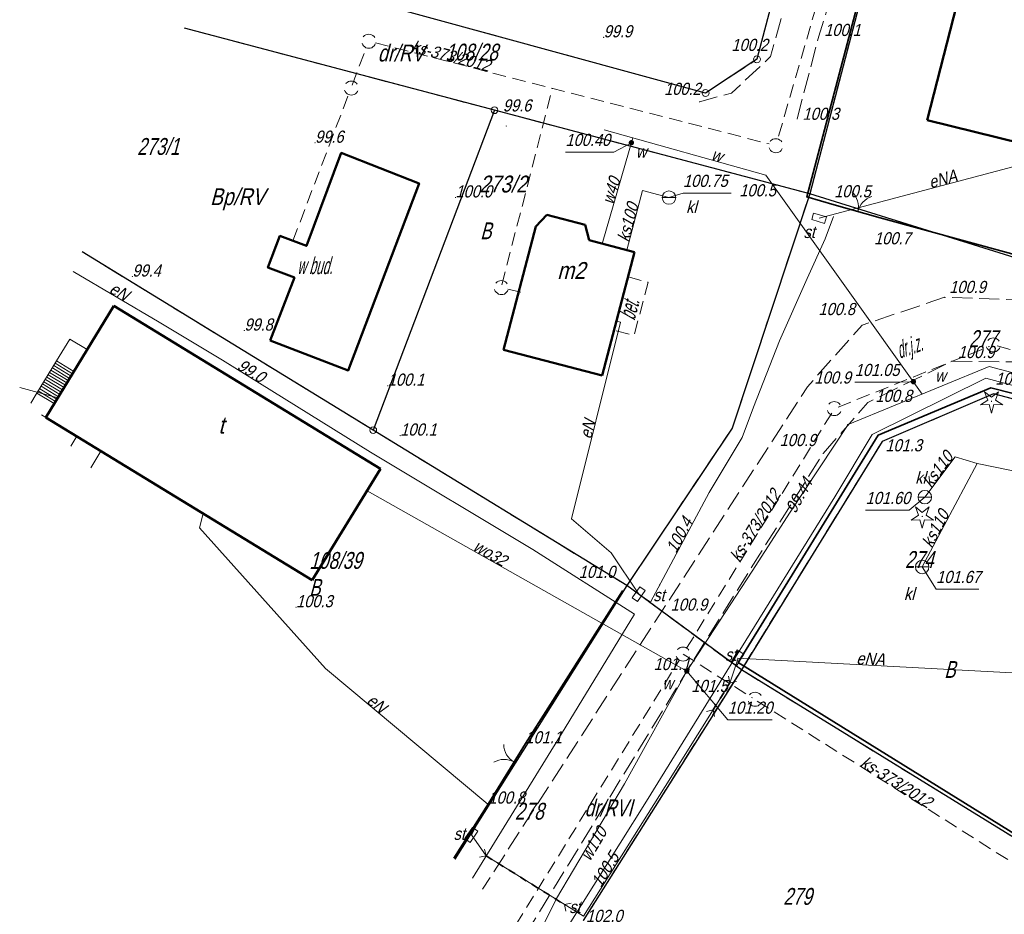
# Model space of a CAD drawing. Extents: x 6530721 to 6531385, y 5978377 to 5979143.
# Tile 17 of 146: x 6530721 to 6530794, y 5978783 to 5978850. Entities that reach past the tile are written whole.
import ezdxf
from ezdxf.enums import TextEntityAlignment as Align

# ---------------------------------------------------------------- set-up
doc = ezdxf.new("R2010")
doc.units = 0
for name, pattern in [('AB_rokocin 2014-08-13 AC2004$0$1.0_0.5', [1.5, 1, -0.5]), ('AB_rokocin 2014-08-13 AC2004$0$1.5_0.5', [2, 1.5, -0.5]), ('AB_rokocin 2014-08-13 AC2004$0$ib05_500', [1, 0.5, -0.5]), ('AB_rokocin 2014-08-13 AC2004$0$l217_500', [2, 1.5, -0.5]), ('AB_rokocin 2014-08-13 AC2004$0$l219_500', [0]), ('AB_rokocin 2014-08-13 AC2004$0$mz1.0_0.5', [1.5, 1, -0.5])]:
    doc.linetypes.add(name, pattern=pattern)
for name, color, linetype, lineweight in [('AB-wymiarowa', 7, 'Continuous', 30), ('AB_rokocin 2014-08-13 AC2004$0$202-Punkt graniczny stabilizowany trwale', 7, 'Continuous', 18), ('AB_rokocin 2014-08-13 AC2004$0$203-Punkt załamania granicy działki nie stabilizowany', 7, 'Continuous', 18), ('AB_rokocin 2014-08-13 AC2004$0$209-Opis konturu klasyfikacyjnego', 7, 'Continuous', 18), ('AB_rokocin 2014-08-13 AC2004$0$211-Nr działki', 7, 'Continuous', 18), ('AB_rokocin 2014-08-13 AC2004$0$217-Granica konturu klasyfikcyjnego', 7, 'Continuous', 18), ('AB_rokocin 2014-08-13 AC2004$0$219-Linia granicy', 7, 'Continuous', 18), ('AB_rokocin 2014-08-13 AC2004$0$312-Budynek', 7, 'Continuous', 18), ('AB_rokocin 2014-08-13 AC2004$0$312-Numer ewidencyjny budynku-Atr124', 7, 'Continuous', 18), ('AB_rokocin 2014-08-13 AC2004$0$352-schody (powierzchnia)', 7, 'Continuous', 18), ('AB_rokocin 2014-08-13 AC2004$0$432-Jezdnia', 7, 'Continuous', 18), ('AB_rokocin 2014-08-13 AC2004$0$433-Chodnik', 7, 'Continuous', 18), ('AB_rokocin 2014-08-13 AC2004$0$621-Punkt rzędnej przewodu-SWPOD', 7, 'Continuous', 18), ('AB_rokocin 2014-08-13 AC2004$0$621-Punkt rzędnej przewodu-SWPOD-Atr2', 7, 'Continuous', 18), ('AB_rokocin 2014-08-13 AC2004$0$625-Punkt rzędnej przewodu-SEPOD', 7, 'Continuous', 18), ('AB_rokocin 2014-08-13 AC2004$0$625-Punkt rzędnej przewodu-SEPOD-Atr2', 7, 'Continuous', 18), ('AB_rokocin 2014-08-13 AC2004$0$905-Brama w ogrodzeniu', 7, 'Continuous', 18), ('AB_rokocin 2014-08-13 AC2004$0$996-Tekst dodatkowy mały', 7, 'Continuous', 18), ('AB_rokocin 2014-08-13 AC2004$0$chodnik (powierzchnia)', 7, 'Continuous', 18), ('AB_rokocin 2014-08-13 AC2004$0$drzewo iglaste (punkt)', 7, 'Continuous', 18), ('AB_rokocin 2014-08-13 AC2004$0$jezdnia (powierzchnia)', 7, 'Continuous', 18), ('AB_rokocin 2014-08-13 AC2004$0$ogrodzenie trwałe (linia)', 7, 'Continuous', 18), ('AB_rokocin 2014-08-13 AC2004$0$osadnik kanalizacji lokalnej (dół Chambeau) (powierzchnia)-SK - symbol', 7, 'Continuous', 18), ('AB_rokocin 2014-08-13 AC2004$0$osadnik kanalizacji lokalnej (dół Chambeau) (powierzchnia)-SK - symbol-Atr17', 7, 'Continuous', 18), ('AB_rokocin 2014-08-13 AC2004$0$osadnik kanalizacji lokalnej (dół Chambeau) (powierzchnia)-SK - symbol-Atr2', 7, 'Continuous', 18), ('AB_rokocin 2014-08-13 AC2004$0$przepust (linia)', 7, 'Continuous', 18), ('AB_rokocin 2014-08-13 AC2004$0$przepust (linia) - symbol', 7, 'Continuous', 18), ('AB_rokocin 2014-08-13 AC2004$0$przewód elektroenergetyczny (linia)-SEPOD', 7, 'Continuous', 18), ('AB_rokocin 2014-08-13 AC2004$0$przewód elektroenergetyczny (linia)-SEPOD-Atr1', 7, 'Continuous', 18), ('AB_rokocin 2014-08-13 AC2004$0$przewód kanalizacyjny (linia)-SK', 7, 'Continuous', 18), ('AB_rokocin 2014-08-13 AC2004$0$przewód kanalizacyjny (linia)-SK-Atr1', 7, 'Continuous', 18), ('AB_rokocin 2014-08-13 AC2004$0$przewód kanalizacyjny - projektowany (linia)-SK', 7, 'Continuous', 18), ('AB_rokocin 2014-08-13 AC2004$0$przewód kanalizacyjny - projektowany (linia)-SK-Atr1', 7, 'Continuous', 18), ('AB_rokocin 2014-08-13 AC2004$0$przewód telekomunikacyjny (linia)-STPOD', 7, 'Continuous', 18), ('AB_rokocin 2014-08-13 AC2004$0$przewód wodociągowy (linia)-SW', 7, 'Continuous', 18), ('AB_rokocin 2014-08-13 AC2004$0$przewód wodociągowy (linia)-SW-Atr1', 7, 'Continuous', 18), ('AB_rokocin 2014-08-13 AC2004$0$punkt wysokościowy naturalny', 7, 'Continuous', 18), ('AB_rokocin 2014-08-13 AC2004$0$punkt wysokościowy naturalny-Atr2', 7, 'Continuous', 18), ('AB_rokocin 2014-08-13 AC2004$0$szafa sterownicza (punkt)-SE', 7, 'Continuous', 18), ('AB_rokocin 2014-08-13 AC2004$0$szafa sterownicza (punkt)-SE-Atr17', 7, 'Continuous', 18), ('AB_rokocin 2014-08-13 AC2004$0$zasuwa (punkt)-SW', 7, 'Continuous', 18), ('AB_rokocin 2014-08-13 AC2004$0$zasuwa (punkt)-SW-Atr17', 7, 'Continuous', 18), ('AB_rokocin 2014-08-13 AC2004$0$zasuwa (punkt)-SW-Atr2', 7, 'Continuous', 18)]:
    doc.layers.add(name, color=color, linetype=linetype, lineweight=lineweight)
doc.styles.add('AB_rokocin 2014-08-13 AC2004$0$Standard', font='txt')
doc.linetypes.add('AB_rokocin 2014-08-13 AC2004$0$902-500', pattern='A,3.75,0,[1,ksztalty.shx,S=0.5,R=0,X=0,Y=0],3.75', length=7.5)

# ---------------------------------------------------------------- blocks, each defined once
blk = doc.blocks.new('AB_rokocin 2014-08-13 AC2004$0$PW01')
at = {"linetype": 'Continuous', "lineweight": 13}
h = blk.add_hatch(color=0, dxfattribs=at)
edge = h.paths.add_edge_path()
edge.add_arc((0, 0), 0.045, 0, 360)
blk = doc.blocks.new('AB_rokocin 2014-08-13 AC2004$0$621')
at = {"linetype": 'Continuous', "lineweight": 0}
h = blk.add_hatch(color=0, dxfattribs=at)
edge = h.paths.add_edge_path()
edge.add_arc((0, 0), 0.05, 0, 360)
blk = doc.blocks.new('AB_rokocin 2014-08-13 AC2004$0$US19')
at = {"color": 0, "linetype": 'Continuous', "lineweight": 13}
for p, q in [((-0.5, -0.25), (-0.5, 0.25)), ((-0.5, 0.25), (0.5, 0.25)), ((0.5, -0.25), (0.5, 0.25)), ((-0.5, -0.25), (0.5, -0.25))]:
    blk.add_line(p, q, dxfattribs=at)
blk = doc.blocks.new('AB_rokocin 2014-08-13 AC2004$0$905')
at = {"color": 0, "linetype": 'Continuous', "lineweight": 0}
for centre, start, end in [((-1.5, 0), 0, 60), ((1.5, 0), 120, 180)]:
    blk.add_arc(centre, 1.5, start, end, dxfattribs=at)
blk = doc.blocks.new('AB_rokocin 2014-08-13 AC2004$0$US25')
at = {"linetype": 'Continuous', "lineweight": 0}
h = blk.add_hatch(color=0, dxfattribs=at)
edge = h.paths.add_edge_path()
edge.add_arc((0, 0), 0.2, 0, 360)
blk = doc.blocks.new('AB_rokocin 2014-08-13 AC2004$0$US07')
at = {"color": 0, "linetype": 'Continuous', "lineweight": 13}
for q in [(-0.5, 0), (0.5, 0)]:
    blk.add_line((0, 0), q, dxfattribs=at)
blk.add_circle((0, 0), 0.5, dxfattribs=at)
blk = doc.blocks.new('AB_rokocin 2014-08-13 AC2004$0$OP011')
at = {"linetype": 'Continuous', "lineweight": 13}
h = blk.add_hatch(color=0, dxfattribs=at)
edge = h.paths.add_edge_path()
edge.add_arc((0, 0), 0.05, 0, 360)
at = {"color": 0, "linetype": 'Continuous', "lineweight": 13}
for p, q in [((-0.828, -0.268), (-0.283, 0.093)), ((-0.283, 0.093), (-0.512, 0.706)), ((-0.512, 0.706), (0, 0.299)), ((0, 0.299), (0.512, 0.706)), ((0.512, 0.706), (0.283, 0.093)), ((0.283, 0.093), (0.828, -0.268)), ((-0.175, -0.24), (-0.828, -0.268)), ((0, -0.87), (-0.175, -0.24)), ((0.175, -0.24), (0, -0.87)), ((0.828, -0.268), (0.175, -0.24))]:
    blk.add_line(p, q, dxfattribs=at)
blk = doc.blocks.new('AB_rokocin 2014-08-13 AC2004$0$IB05')
at = {"color": 0, "linetype": 'Continuous', "lineweight": 13}
for q in [(0.354, 0.354), (0.354, -0.354)]:
    blk.add_line((0, 0), q, dxfattribs=at)
blk = doc.blocks.new('AB_rokocin 2014-08-13 AC2004$0$202')
at = {"color": 0, "linetype": 'Continuous', "lineweight": 0}
blk.add_circle((0, 0), 0.25, dxfattribs=at)
blk = doc.blocks.new('AB_rokocin 2014-08-13 AC2004$0$203')
at = {"linetype": 'Continuous', "lineweight": 0}
h = blk.add_hatch(color=0, dxfattribs=at)
edge = h.paths.add_edge_path()
edge.add_arc((0, 0), 0.045, 0, 360)
blk = doc.blocks.new('AB_rokocin 2014-08-13 AC2004')
at = {"layer": 'AB_rokocin 2014-08-13 AC2004$0$217-Granica konturu klasyfikcyjnego', "color": 3, "linetype": 'AB_rokocin 2014-08-13 AC2004$0$l217_500', "lineweight": 18, "flags": 128}
for points in [[(6530780, 5978836.87), (6530790.61, 5978877.54)], [(6530780, 5978836.87), (6530790.61, 5978877.54)], [(6530776.08, 5978846.85), (6530780.66, 5978864.28)], [(6530776.08, 5978846.85), (6530780.66, 5978864.28)], [(6530735.947, 5978854.272), (6530772.27, 5978844.35)], [(6530735.947, 5978854.272), (6530772.27, 5978844.35)], [(6530733.598, 5978849.156), (6530756.6, 5978843.07)], [(6530733.598, 5978849.156), (6530756.6, 5978843.07)], [(6530772.27, 5978844.35), (6530776.08, 5978846.85)], [(6530772.27, 5978844.35), (6530776.08, 5978846.85)], [(6530747.6, 5978819.33), (6530756.6, 5978843.07)], [(6530747.6, 5978819.33), (6530756.6, 5978843.07)], [(6530756.6, 5978843.07), (6530780, 5978836.87)], [(6530756.6, 5978843.07), (6530780, 5978836.87)], [(6530774.23, 5978819.48), (6530780, 5978836.87)], [(6530774.23, 5978819.48), (6530780, 5978836.87)], [(6530780, 5978836.87), (6530801.28, 5978830.24)], [(6530780, 5978836.87), (6530801.28, 5978830.24)], [(6530725.982, 5978832.571), (6530747.6, 5978819.33)], [(6530725.982, 5978832.571), (6530747.6, 5978819.33)], [(6530785.37, 5978818.49), (6530793.64, 5978822.02)], [(6530785.37, 5978818.49), (6530793.64, 5978822.02)], [(6530793.64, 5978822.02), (6530828.76, 5978812.81)], [(6530793.64, 5978822.02), (6530828.76, 5978812.81)], [(6530747.6, 5978819.33), (6530766.42, 5978807.8)], [(6530747.6, 5978819.33), (6530766.42, 5978807.8)], [(6530766.42, 5978807.8), (6530774.23, 5978819.48)], [(6530766.42, 5978807.8), (6530774.23, 5978819.48)], [(6530774.92, 5978801.55), (6530785.37, 5978818.49)], [(6530774.92, 5978801.55), (6530785.37, 5978818.49)], [(6530753.649, 5978787.502), (6530766.42, 5978807.8)], [(6530753.649, 5978787.502), (6530766.42, 5978807.8)], [(6530766.42, 5978807.8), (6530774.92, 5978801.55)], [(6530766.42, 5978807.8), (6530774.92, 5978801.55)], [(6530763.18, 5978782.95), (6530774.92, 5978801.55)], [(6530763.18, 5978782.95), (6530774.92, 5978801.55)], [(6530774.92, 5978801.55), (6530809.03, 5978780.56)], [(6530774.92, 5978801.55), (6530809.03, 5978780.56)]]:
    blk.add_lwpolyline(points, dxfattribs=at)
at = {"layer": 'AB_rokocin 2014-08-13 AC2004$0$219-Linia granicy', "color": 92, "linetype": 'AB_rokocin 2014-08-13 AC2004$0$l219_500', "lineweight": 30, "flags": 128}
for points in [[(6530790.61, 5978877.54), (6530780, 5978836.87)], [(6530790.61, 5978877.54), (6530780, 5978836.87)], [(6530780.66, 5978864.28), (6530776.08, 5978846.85)], [(6530780.66, 5978864.28), (6530776.08, 5978846.85)], [(6530772.27, 5978844.35), (6530735.947, 5978854.272)], [(6530772.27, 5978844.35), (6530735.947, 5978854.272)], [(6530756.6, 5978843.07), (6530733.598, 5978849.156)], [(6530756.6, 5978843.07), (6530733.598, 5978849.156)], [(6530776.08, 5978846.85), (6530772.27, 5978844.35)], [(6530776.08, 5978846.85), (6530772.27, 5978844.35)], [(6530756.6, 5978843.07), (6530747.6, 5978819.33)], [(6530756.6, 5978843.07), (6530747.6, 5978819.33)], [(6530780, 5978836.87), (6530756.6, 5978843.07)], [(6530780, 5978836.87), (6530756.6, 5978843.07)], [(6530780, 5978836.87), (6530774.23, 5978819.48)], [(6530780, 5978836.87), (6530774.23, 5978819.48)], [(6530801.28, 5978830.24), (6530780, 5978836.87)], [(6530801.28, 5978830.24), (6530780, 5978836.87)], [(6530747.6, 5978819.33), (6530725.982, 5978832.571)], [(6530747.6, 5978819.33), (6530725.982, 5978832.571)], [(6530793.64, 5978822.02), (6530785.37, 5978818.49)], [(6530793.64, 5978822.02), (6530785.37, 5978818.49)], [(6530828.76, 5978812.81), (6530793.64, 5978822.02)], [(6530828.76, 5978812.81), (6530793.64, 5978822.02)], [(6530766.42, 5978807.8), (6530747.6, 5978819.33)], [(6530766.42, 5978807.8), (6530747.6, 5978819.33)], [(6530774.23, 5978819.48), (6530766.42, 5978807.8)], [(6530774.23, 5978819.48), (6530766.42, 5978807.8)], [(6530785.37, 5978818.49), (6530774.92, 5978801.55)], [(6530785.37, 5978818.49), (6530774.92, 5978801.55)], [(6530766.42, 5978807.8), (6530753.649, 5978787.502)], [(6530766.42, 5978807.8), (6530753.649, 5978787.502)], [(6530774.92, 5978801.55), (6530766.42, 5978807.8)], [(6530774.92, 5978801.55), (6530766.42, 5978807.8)], [(6530774.92, 5978801.55), (6530763.18, 5978782.95)], [(6530774.92, 5978801.55), (6530763.18, 5978782.95)], [(6530809.03, 5978780.56), (6530774.92, 5978801.55)], [(6530809.03, 5978780.56), (6530774.92, 5978801.55)]]:
    blk.add_lwpolyline(points, dxfattribs=at)
at = {"layer": 'AB_rokocin 2014-08-13 AC2004$0$312-Budynek', "color": 250, "linetype": 'Continuous', "lineweight": 50, "flags": 128}
for points in [[(6530788.72, 5978842.34), (6530791.4, 5978852.86)], [(6530799.24, 5978839.75), (6530788.72, 5978842.34)], [(6530759.67, 5978834.45), (6530760.48, 5978835.32)], [(6530760.48, 5978835.32), (6530763.33, 5978834.56)], [(6530757.26, 5978825.3), (6530759.67, 5978834.45)], [(6530763.33, 5978834.56), (6530763.62, 5978833.42)], [(6530763.62, 5978833.42), (6530766.99, 5978832.53)], [(6530766.99, 5978832.53), (6530764.58, 5978823.38)], [(6530723.3, 5978820.28), (6530728.34, 5978828.55)], [(6530728.34, 5978828.55), (6530748.13, 5978816.46)], [(6530764.58, 5978823.38), (6530757.26, 5978825.3)], [(6530743.07, 5978808.2), (6530723.3, 5978820.28)], [(6530748.13, 5978816.46), (6530743.07, 5978808.2)]]:
    blk.add_lwpolyline(points, dxfattribs=at)
blk.add_lwpolyline([(6530739.94, 5978825.99), (6530741.75, 5978830.66), (6530739.78, 5978831.4), (6530740.67, 5978833.74), (6530742.64, 5978833), (6530745.23, 5978839.9), (6530751, 5978837.64), (6530745.74, 5978823.77)], close=True, dxfattribs=at)
at = {"layer": 'AB_rokocin 2014-08-13 AC2004$0$352-schody (powierzchnia)', "color": 252, "linetype": 'Continuous', "lineweight": 18}
for p, q in [((6530725.09, 5978826.09), (6530724.09, 5978824.47)), ((6530725.09, 5978826.09), (6530724.09, 5978824.47)), ((6530726.37, 5978825.31), (6530725.09, 5978826.09)), ((6530726.37, 5978825.31), (6530725.09, 5978826.09)), ((6530725.37, 5978823.69), (6530726.37, 5978825.31)), ((6530725.37, 5978823.69), (6530726.37, 5978825.31)), ((6530724.09, 5978824.47), (6530722.59, 5978822)), ((6530724.09, 5978824.47), (6530722.59, 5978822)), ((6530725.27, 5978823.52), (6530723.99, 5978824.3)), ((6530725.27, 5978823.52), (6530723.99, 5978824.3)), ((6530725.37, 5978823.69), (6530724.09, 5978824.47)), ((6530725.37, 5978823.69), (6530724.09, 5978824.47)), ((6530724.85, 5978822.84), (6530723.57, 5978823.61)), ((6530724.85, 5978822.84), (6530723.57, 5978823.61)), ((6530724.95, 5978823.01), (6530723.67, 5978823.78)), ((6530724.95, 5978823.01), (6530723.67, 5978823.78)), ((6530725.06, 5978823.17), (6530723.79, 5978823.95)), ((6530725.06, 5978823.17), (6530723.79, 5978823.95)), ((6530723.87, 5978821.22), (6530725.37, 5978823.69)), ((6530723.87, 5978821.22), (6530725.37, 5978823.69)), ((6530725.17, 5978823.34), (6530723.89, 5978824.13)), ((6530725.17, 5978823.34), (6530723.89, 5978824.13)), ((6530724.33, 5978821.98), (6530723.05, 5978822.76)), ((6530724.33, 5978821.98), (6530723.05, 5978822.76)), ((6530724.43, 5978822.15), (6530723.16, 5978822.93)), ((6530724.43, 5978822.15), (6530723.16, 5978822.93)), ((6530724.54, 5978822.32), (6530723.27, 5978823.1)), ((6530724.54, 5978822.32), (6530723.27, 5978823.1)), ((6530724.65, 5978822.49), (6530723.37, 5978823.27)), ((6530724.65, 5978822.49), (6530723.37, 5978823.27)), ((6530724.75, 5978822.67), (6530723.47, 5978823.45)), ((6530724.75, 5978822.67), (6530723.47, 5978823.45)), ((6530723.92, 5978821.3), (6530722.64, 5978822.08)), ((6530723.92, 5978821.3), (6530722.64, 5978822.08)), ((6530724.02, 5978821.47), (6530722.74, 5978822.25)), ((6530724.02, 5978821.47), (6530722.74, 5978822.25)), ((6530724.12, 5978821.64), (6530722.85, 5978822.41)), ((6530724.12, 5978821.64), (6530722.85, 5978822.41)), ((6530724.23, 5978821.81), (6530722.95, 5978822.59)), ((6530724.23, 5978821.81), (6530722.95, 5978822.59)), ((6530722.59, 5978822), (6530722.183, 5978821.329)), ((6530722.59, 5978822), (6530722.183, 5978821.329)), ((6530723.3, 5978820.28), (6530723.87, 5978821.22)), ((6530723.3, 5978820.28), (6530723.87, 5978821.22)), ((6530722.973, 5978820.479), (6530723.3, 5978820.28)), ((6530722.973, 5978820.479), (6530723.3, 5978820.28)), ((6530725.149, 5978818.14), (6530725.6, 5978818.88)), ((6530725.149, 5978818.14), (6530725.6, 5978818.88)), ((6530725.6, 5978818.88), (6530727.38, 5978817.78)), ((6530725.6, 5978818.88), (6530727.38, 5978817.78)), ((6530727.38, 5978817.78), (6530726.632, 5978816.546)), ((6530727.38, 5978817.78), (6530726.632, 5978816.546))]:
    blk.add_line(p, q, dxfattribs=at)
at = {"layer": 'AB_rokocin 2014-08-13 AC2004$0$chodnik (powierzchnia)', "color": 252, "linetype": 'AB_rokocin 2014-08-13 AC2004$0$mz1.0_0.5', "lineweight": 18, "flags": 128}
blk.add_lwpolyline([(6530766.51, 5978830.7), (6530768, 5978830.31), (6530766.96, 5978826.36), (6530765.47, 5978826.75)], dxfattribs=at)
at = {"layer": 'AB_rokocin 2014-08-13 AC2004$0$jezdnia (powierzchnia)', "color": 252, "linetype": 'AB_rokocin 2014-08-13 AC2004$0$1.5_0.5', "lineweight": 18, "flags": 128}
for points in [[(6530786.31, 5978880.75), (6530777.09, 5978847.05), (6530774.18, 5978844.34), (6530771.81, 5978843.7)], [(6530779.06, 5978842.43), (6530780.67, 5978848.57), (6530790.16, 5978879.54)], [(6530871.69, 5978810.03), (6530848.53, 5978815.46), (6530821.82, 5978822.2), (6530805.97, 5978826.32), (6530799.79, 5978828.04), (6530797.05, 5978828.95), (6530790.01, 5978829.19), (6530783.88, 5978827.12), (6530779.82, 5978822.55), (6530768.85, 5978805.64), (6530755.714, 5978785.283)], [(6530758.884, 5978781.874), (6530771.98, 5978803.26), (6530780.99, 5978817.61), (6530784.32, 5978821.39), (6530790.55, 5978824.45), (6530795.68, 5978824.39), (6530820.42, 5978818.02), (6530846.9, 5978811.31), (6530870.7, 5978805.15)]]:
    blk.add_lwpolyline(points, dxfattribs=at)
at = {"layer": 'AB_rokocin 2014-08-13 AC2004$0$ogrodzenie trwałe (linia)', "color": 252, "linetype": 'AB_rokocin 2014-08-13 AC2004$0$902-500', "lineweight": 35, "flags": 128}
blk.add_lwpolyline([(6530790.44, 5978877.11), (6530792.34, 5978876.51), (6530793.48, 5978876.24), (6530808.06, 5978872.47), (6530811.45, 5978871.61), (6530800.89, 5978830.73), (6530798.87, 5978831.34), (6530797.9, 5978831.62), (6530785.22, 5978835.1), (6530781.81, 5978836.06), (6530779.78, 5978836.64)], close=True, dxfattribs=at)
for points in [[(6530828.51, 5978813.38), (6530825.41, 5978814.07), (6530814.03, 5978817.12), (6530810.22, 5978818.13), (6530807, 5978819.05), (6530806.11, 5978819.26), (6530793.44, 5978822.47), (6530785.07, 5978818.97), (6530774.69, 5978802.1), (6530808.96, 5978780.85)], [(6530766.1, 5978807.4), (6530758.89, 5978796.09), (6530756.15, 5978791.62), (6530753.584, 5978787.572)]]:
    blk.add_lwpolyline(points, dxfattribs=at)
at = {"layer": 'AB_rokocin 2014-08-13 AC2004$0$osadnik kanalizacji lokalnej (dół Chambeau) (powierzchnia)-SK - symbol-Atr2', "color": 34, "linetype": 'ByBlock', "flags": 128}
for points in [[(6530769.55, 5978836.59), (6530770.59, 5978836.93), (6530774.164, 5978836.93)], [(6530788.54, 5978814.36), (6530787.38, 5978813.4), (6530784.144, 5978813.4)], [(6530788.34, 5978809.18), (6530789.38, 5978807.54), (6530792.552, 5978807.54)]]:
    blk.add_lwpolyline(points, dxfattribs=at)
at = {"layer": 'AB_rokocin 2014-08-13 AC2004$0$przepust (linia)', "color": 7, "linetype": 'AB_rokocin 2014-08-13 AC2004$0$ib05_500', "lineweight": 35, "flags": 128}
for points in [[(6530772.82, 5978798.58), (6530774.07, 5978800.58)], [(6530755.98, 5978787.75), (6530761.79, 5978784.13)]]:
    blk.add_lwpolyline(points, dxfattribs=at)
at = {"layer": 'AB_rokocin 2014-08-13 AC2004$0$przewód elektroenergetyczny (linia)-SEPOD', "color": 1, "linetype": 'Continuous', "lineweight": 18, "flags": 128}
for points in [[(6530798.8, 5978839.86), (6530780.69, 5978835.06)], [(6530781.75, 5978835.18), (6530781.13, 5978833.52), (6530779.81, 5978830.58), (6530777.75, 5978825.95), (6530775.81, 5978821.05), (6530774.98, 5978818.78), (6530772.54, 5978814.71), (6530768.17, 5978806.58), (6530767.3, 5978807.16)], [(6530725.314, 5978831.117), (6530731.72, 5978827.35), (6530736.4, 5978824.53), (6530747.4, 5978817.7), (6530759.44, 5978810.48), (6530767, 5978805.69), (6530761.3, 5978796.36), (6530754.959, 5978786.095)], [(6530765.65, 5978827.42), (6530765.94, 5978827.35), (6530762.31, 5978812.75), (6530765.25, 5978810.23), (6530767.3, 5978807.16)], [(6530754.88, 5978789.3), (6530756.1, 5978791.59), (6530744.05, 5978801.64), (6530734.71, 5978812.09), (6530734.98, 5978813.14)], [(6530774.68, 5978802.42), (6530774.06, 5978800.55), (6530769.26, 5978792.9), (6530763.2, 5978783.27), (6530755.98, 5978787.75)], [(6530795.01, 5978801.32), (6530774.64, 5978802.42)], [(6530755.98, 5978787.75), (6530754.88, 5978789.3)]]:
    blk.add_lwpolyline(points, dxfattribs=at)
at = {"layer": 'AB_rokocin 2014-08-13 AC2004$0$przewód kanalizacyjny (linia)-SK', "color": 34, "linetype": 'Continuous', "lineweight": 18, "flags": 128}
for points in [[(6530766.41, 5978832.68), (6530767.58, 5978837.11), (6530769.55, 5978836.59)], [(6530721.357, 5978822.5), (6530724.18, 5978821.73)], [(6530806.5, 5978813.98), (6530792.43, 5978816.86), (6530790.78, 5978817.36), (6530788.54, 5978814.36)], [(6530792.43, 5978816.86), (6530788.34, 5978809.18)]]:
    blk.add_lwpolyline(points, dxfattribs=at)
at = {"layer": 'AB_rokocin 2014-08-13 AC2004$0$przewód kanalizacyjny - projektowany (linia)-SK', "color": 32, "linetype": 'AB_rokocin 2014-08-13 AC2004$0$1.0_0.5', "lineweight": 18, "flags": 128}
for points in [[(6530789.22, 5978881.01), (6530777.62, 5978840.92)], [(6530746.03, 5978844.94), (6530747.09, 5978847.73)], [(6530747.76, 5978848.07), (6530776.99, 5978840.57)], [(6530757.15, 5978830.12), (6530760.89, 5978844.7)], [(6530741.63, 5978833.37), (6530745.88, 5978844.54)], [(6530758.56, 5978829.57), (6530757.31, 5978829.87)], [(6530782.11, 5978821.04), (6530793.34, 5978825.55)], [(6530793.91, 5978825.58), (6530810.01, 5978821.12)], [(6530770.86, 5978803.15), (6530781.67, 5978820.67)], [(6530758.188, 5978782.623), (6530770.33, 5978802.3)], [(6530770.6, 5978802.72), (6530775.74, 5978799.46)], [(6530776.1, 5978799.23), (6530802.46, 5978782.55)]]:
    blk.add_lwpolyline(points, dxfattribs=at)
for points in [[(6530747.58, 5978847.77), (6530747.49, 5978847.71), (6530747.38, 5978847.68), (6530747.27, 5978847.67), (6530747.17, 5978847.68), (6530747.06, 5978847.71), (6530746.97, 5978847.77), (6530746.88, 5978847.84), (6530746.82, 5978847.93), (6530746.77, 5978848.02), (6530746.75, 5978848.13), (6530746.75, 5978848.24), (6530746.77, 5978848.35), (6530746.82, 5978848.45), (6530746.88, 5978848.54), (6530746.96, 5978848.61), (6530747.05, 5978848.67), (6530747.16, 5978848.7), (6530747.27, 5978848.71), (6530747.37, 5978848.7), (6530747.48, 5978848.67), (6530747.57, 5978848.61), (6530747.66, 5978848.54), (6530747.72, 5978848.45), (6530747.77, 5978848.36), (6530747.79, 5978848.25), (6530747.79, 5978848.14), (6530747.77, 5978848.03), (6530747.72, 5978847.93), (6530747.66, 5978847.84)], [(6530746.28, 5978844.3), (6530746.19, 5978844.24), (6530746.08, 5978844.21), (6530745.97, 5978844.2), (6530745.87, 5978844.21), (6530745.76, 5978844.24), (6530745.67, 5978844.3), (6530745.58, 5978844.37), (6530745.52, 5978844.46), (6530745.47, 5978844.55), (6530745.45, 5978844.66), (6530745.45, 5978844.77), (6530745.47, 5978844.88), (6530745.52, 5978844.98), (6530745.58, 5978845.07), (6530745.66, 5978845.14), (6530745.75, 5978845.2), (6530745.86, 5978845.23), (6530745.97, 5978845.24), (6530746.07, 5978845.23), (6530746.18, 5978845.2), (6530746.27, 5978845.14), (6530746.36, 5978845.07), (6530746.42, 5978844.98), (6530746.47, 5978844.89), (6530746.49, 5978844.78), (6530746.49, 5978844.67), (6530746.47, 5978844.56), (6530746.42, 5978844.46), (6530746.36, 5978844.37)], [(6530777.79, 5978840.02), (6530777.7, 5978839.96), (6530777.59, 5978839.93), (6530777.48, 5978839.92), (6530777.38, 5978839.93), (6530777.27, 5978839.96), (6530777.18, 5978840.02), (6530777.09, 5978840.09), (6530777.03, 5978840.18), (6530776.98, 5978840.27), (6530776.96, 5978840.38), (6530776.96, 5978840.49), (6530776.98, 5978840.6), (6530777.03, 5978840.7), (6530777.09, 5978840.79), (6530777.17, 5978840.86), (6530777.26, 5978840.92), (6530777.37, 5978840.95), (6530777.48, 5978840.96), (6530777.58, 5978840.95), (6530777.69, 5978840.92), (6530777.78, 5978840.86), (6530777.87, 5978840.79), (6530777.93, 5978840.7), (6530777.98, 5978840.61), (6530778, 5978840.5), (6530778, 5978840.39), (6530777.98, 5978840.28), (6530777.93, 5978840.18), (6530777.87, 5978840.09)], [(6530757.42, 5978829.49), (6530757.33, 5978829.43), (6530757.22, 5978829.4), (6530757.11, 5978829.39), (6530757.01, 5978829.4), (6530756.9, 5978829.43), (6530756.81, 5978829.49), (6530756.72, 5978829.56), (6530756.66, 5978829.65), (6530756.61, 5978829.74), (6530756.59, 5978829.85), (6530756.59, 5978829.96), (6530756.61, 5978830.07), (6530756.66, 5978830.17), (6530756.72, 5978830.26), (6530756.8, 5978830.33), (6530756.89, 5978830.39), (6530757, 5978830.42), (6530757.11, 5978830.43), (6530757.21, 5978830.42), (6530757.32, 5978830.39), (6530757.41, 5978830.33), (6530757.5, 5978830.26), (6530757.56, 5978830.17), (6530757.61, 5978830.08), (6530757.63, 5978829.97), (6530757.63, 5978829.86), (6530757.61, 5978829.75), (6530757.56, 5978829.65), (6530757.5, 5978829.56)], [(6530793.93, 5978825.24), (6530793.84, 5978825.18), (6530793.73, 5978825.15), (6530793.62, 5978825.14), (6530793.52, 5978825.15), (6530793.41, 5978825.18), (6530793.32, 5978825.24), (6530793.23, 5978825.31), (6530793.17, 5978825.4), (6530793.12, 5978825.49), (6530793.1, 5978825.6), (6530793.1, 5978825.71), (6530793.12, 5978825.82), (6530793.17, 5978825.92), (6530793.23, 5978826.01), (6530793.31, 5978826.08), (6530793.4, 5978826.14), (6530793.51, 5978826.17), (6530793.62, 5978826.18), (6530793.72, 5978826.17), (6530793.83, 5978826.14), (6530793.92, 5978826.08), (6530794.01, 5978826.01), (6530794.07, 5978825.92), (6530794.12, 5978825.83), (6530794.14, 5978825.72), (6530794.14, 5978825.61), (6530794.12, 5978825.5), (6530794.07, 5978825.4), (6530794.01, 5978825.31)], [(6530782.13, 5978820.51), (6530782.04, 5978820.45), (6530781.93, 5978820.42), (6530781.82, 5978820.41), (6530781.72, 5978820.42), (6530781.61, 5978820.45), (6530781.52, 5978820.51), (6530781.43, 5978820.58), (6530781.37, 5978820.67), (6530781.32, 5978820.76), (6530781.3, 5978820.87), (6530781.3, 5978820.98), (6530781.32, 5978821.09), (6530781.37, 5978821.19), (6530781.43, 5978821.28), (6530781.51, 5978821.35), (6530781.6, 5978821.41), (6530781.71, 5978821.44), (6530781.82, 5978821.45), (6530781.92, 5978821.44), (6530782.03, 5978821.41), (6530782.12, 5978821.35), (6530782.21, 5978821.28), (6530782.27, 5978821.19), (6530782.32, 5978821.1), (6530782.34, 5978820.99), (6530782.34, 5978820.88), (6530782.32, 5978820.77), (6530782.27, 5978820.67), (6530782.21, 5978820.58)], [(6530770.9, 5978802.3), (6530770.81, 5978802.24), (6530770.7, 5978802.21), (6530770.59, 5978802.2), (6530770.49, 5978802.21), (6530770.38, 5978802.24), (6530770.29, 5978802.3), (6530770.2, 5978802.37), (6530770.14, 5978802.46), (6530770.09, 5978802.55), (6530770.07, 5978802.66), (6530770.07, 5978802.77), (6530770.09, 5978802.88), (6530770.14, 5978802.98), (6530770.2, 5978803.07), (6530770.28, 5978803.14), (6530770.37, 5978803.2), (6530770.48, 5978803.23), (6530770.59, 5978803.24), (6530770.69, 5978803.23), (6530770.8, 5978803.2), (6530770.89, 5978803.14), (6530770.98, 5978803.07), (6530771.04, 5978802.98), (6530771.09, 5978802.89), (6530771.11, 5978802.78), (6530771.11, 5978802.67), (6530771.09, 5978802.56), (6530771.04, 5978802.46), (6530770.98, 5978802.37)], [(6530776.25, 5978798.94), (6530776.16, 5978798.88), (6530776.05, 5978798.85), (6530775.94, 5978798.84), (6530775.84, 5978798.85), (6530775.73, 5978798.88), (6530775.64, 5978798.94), (6530775.55, 5978799.01), (6530775.49, 5978799.1), (6530775.44, 5978799.19), (6530775.42, 5978799.3), (6530775.42, 5978799.41), (6530775.44, 5978799.52), (6530775.49, 5978799.62), (6530775.55, 5978799.71), (6530775.63, 5978799.78), (6530775.72, 5978799.84), (6530775.83, 5978799.87), (6530775.94, 5978799.88), (6530776.04, 5978799.87), (6530776.15, 5978799.84), (6530776.24, 5978799.78), (6530776.33, 5978799.71), (6530776.39, 5978799.62), (6530776.44, 5978799.53), (6530776.46, 5978799.42), (6530776.46, 5978799.31), (6530776.44, 5978799.2), (6530776.39, 5978799.1), (6530776.33, 5978799.01)]]:
    blk.add_lwpolyline(points, close=True, dxfattribs=at)
at = {"layer": 'AB_rokocin 2014-08-13 AC2004$0$przewód telekomunikacyjny (linia)-STPOD', "color": 30, "linetype": 'Continuous', "lineweight": 18, "flags": 128}
blk.add_lwpolyline([(6530760.549, 5978780.085), (6530762.01, 5978782.46), (6530767.89, 5978791.79), (6530774.16, 5978801.97), (6530781.87, 5978814.38), (6530784.63, 5978819), (6530793.07, 5978823.18), (6530805.93, 5978819.73)], dxfattribs=at)
at = {"layer": 'AB_rokocin 2014-08-13 AC2004$0$przewód wodociągowy (linia)-SW', "color": 5, "linetype": 'Continuous', "lineweight": 18, "flags": 128}
for points in [[(6530764.58, 5978833.16), (6530766.87, 5978841.03)], [(6530788.35, 5978822), (6530776.74, 5978838.25), (6530764.74, 5978841.63)], [(6530759.517, 5978781.194), (6530761.21, 5978784.57), (6530766.24, 5978793.09), (6530770.87, 5978801.46), (6530775.73, 5978808.86), (6530778.55, 5978813.25), (6530782.85, 5978819.76), (6530793.31, 5978824.05), (6530801.73, 5978821.84), (6530810.01, 5978819.45), (6530823.87, 5978815.61), (6530837.12, 5978811.98), (6530847.75, 5978809.14), (6530852.33, 5978807.92), (6530860.77, 5978805.64), (6530868.5, 5978803.61)], [(6530770.87, 5978801.46), (6530747.14, 5978814.84)]]:
    blk.add_lwpolyline(points, dxfattribs=at)
at = {"layer": 'AB_rokocin 2014-08-13 AC2004$0$zasuwa (punkt)-SW-Atr2', "color": 5, "linetype": 'ByBlock', "flags": 128}
for points in [[(6530766.76, 5978840.66), (6530765.46, 5978839.97), (6530761.867, 5978839.97)], [(6530787.69, 5978822.93), (6530786.62, 5978822.9), (6530783.339, 5978822.9)], [(6530770.87, 5978801.46), (6530773.91, 5978797.84), (6530777.216, 5978797.84)]]:
    blk.add_lwpolyline(points, dxfattribs=at)
at = {"layer": 'AB_rokocin 2014-08-13 AC2004$0$202-Punkt graniczny stabilizowany trwale', "color": 7, "linetype": 'Continuous', "lineweight": 18, "rotation": 171.887}
for p in [(6530776.08, 5978846.85), (6530772.27, 5978844.35), (6530756.6, 5978843.07), (6530747.6, 5978819.33)]:
    blk.add_blockref('AB_rokocin 2014-08-13 AC2004$0$202', p, dxfattribs=at)
at = {"layer": 'AB_rokocin 2014-08-13 AC2004$0$203-Punkt załamania granicy działki nie stabilizowany', "color": 7, "linetype": 'Continuous', "lineweight": 18, "rotation": 171.887}
for p in [(6530780, 5978836.87), (6530793.64, 5978822.02), (6530774.23, 5978819.48), (6530785.37, 5978818.49), (6530766.42, 5978807.8), (6530774.92, 5978801.55)]:
    blk.add_blockref('AB_rokocin 2014-08-13 AC2004$0$203', p, dxfattribs=at)
at = {"layer": 'AB_rokocin 2014-08-13 AC2004$0$621-Punkt rzędnej przewodu-SWPOD', "color": 5, "linetype": 'Continuous', "lineweight": 18}
blk.add_blockref('AB_rokocin 2014-08-13 AC2004$0$621', (6530782.81, 5978819.74), dxfattribs=at)
at = {"layer": 'AB_rokocin 2014-08-13 AC2004$0$625-Punkt rzędnej przewodu-SEPOD', "color": 1, "linetype": 'Continuous', "lineweight": 18}
for p, rotation in [((6530736.99, 5978824.16), 0.1740000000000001), ((6530768.86, 5978807.86), 359.955)]:
    blk.add_blockref('AB_rokocin 2014-08-13 AC2004$0$621', p, dxfattribs=dict(at, rotation=rotation))
at = {"layer": 'AB_rokocin 2014-08-13 AC2004$0$905-Brama w ogrodzeniu', "color": 252, "linetype": 'Continuous', "lineweight": 35}
for p, rotation in [((6530783.57, 5978835.57), 346.683), ((6530758.05, 5978794.71), 60.67200000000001)]:
    blk.add_blockref('AB_rokocin 2014-08-13 AC2004$0$905', p, dxfattribs=dict(at, rotation=rotation))
at = {"layer": 'AB_rokocin 2014-08-13 AC2004$0$drzewo iglaste (punkt)', "color": 94, "linetype": 'Continuous', "lineweight": 13, "rotation": 359.964}
for p in [(6530793.49, 5978821.47), (6530788.35, 5978812.93)]:
    blk.add_blockref('AB_rokocin 2014-08-13 AC2004$0$OP011', p, dxfattribs=at)
at = {"layer": 'AB_rokocin 2014-08-13 AC2004$0$osadnik kanalizacji lokalnej (dół Chambeau) (powierzchnia)-SK - symbol', "color": 7, "linetype": 'Continuous', "lineweight": 18}
for p, rotation in [((6530769.55, 5978836.59), 359.973), ((6530788.54, 5978814.36), 0.06599999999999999), ((6530788.34, 5978809.18), 0.009999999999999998)]:
    blk.add_blockref('AB_rokocin 2014-08-13 AC2004$0$US07', p, dxfattribs=dict(at, rotation=rotation))
at = {"layer": 'AB_rokocin 2014-08-13 AC2004$0$przepust (linia) - symbol', "color": 7, "linetype": 'Continuous', "lineweight": 35}
for p, rotation in [((6530774.07, 5978800.58), 57.99500000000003), ((6530772.82, 5978798.58), 237.9949999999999), ((6530755.98, 5978787.75), 148.074), ((6530761.79, 5978784.13), 328.074)]:
    blk.add_blockref('AB_rokocin 2014-08-13 AC2004$0$IB05', p, dxfattribs=dict(at, rotation=rotation))
at = {"layer": 'AB_rokocin 2014-08-13 AC2004$0$punkt wysokościowy naturalny', "color": 7, "linetype": 'Continuous', "lineweight": 13}
for p in [(6530764.7, 5978848.48), (6530780.67, 5978848.57), (6530777.09, 5978847.05), (6530771.81, 5978843.7), (6530757.47, 5978841.9), (6530779.06, 5978842.43), (6530743.28, 5978840.66), (6530753.7, 5978836.6), (6530779.78, 5978836.64), (6530781.81, 5978836.06), (6530785.22, 5978835.1), (6530729.72, 5978830.73), (6530790.01, 5978829.19), (6530783.88, 5978827.12), (6530738.03, 5978826.72), (6530790.55, 5978824.45), (6530748.68, 5978822.63), (6530779.82, 5978822.55), (6530793.44, 5978822.47), (6530784.32, 5978821.39), (6530749.6, 5978818.93), (6530785.07, 5978818.97), (6530780.99, 5978817.61), (6530766.1, 5978807.4), (6530741.87, 5978806.19), (6530768.85, 5978805.64), (6530771.98, 5978803.26), (6530774.69, 5978802.1), (6530758.89, 5978796.09), (6530756.15, 5978791.62)]:
    blk.add_blockref('AB_rokocin 2014-08-13 AC2004$0$PW01', p, dxfattribs=at)
at = {"layer": 'AB_rokocin 2014-08-13 AC2004$0$szafa sterownicza (punkt)-SE', "color": 7, "linetype": 'Continuous', "lineweight": 18}
for p, rotation in [((6530780.69, 5978835.06), 343.6679999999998), ((6530767.3, 5978807.16), 55.685), ((6530774.64, 5978802.42), 58.346), ((6530754.88, 5978789.3), 55.5)]:
    blk.add_blockref('AB_rokocin 2014-08-13 AC2004$0$US19', p, dxfattribs=dict(at, rotation=rotation))
at = {"layer": 'AB_rokocin 2014-08-13 AC2004$0$zasuwa (punkt)-SW', "color": 7, "linetype": 'Continuous', "lineweight": 13}
for p, rotation in [((6530766.76, 5978840.66), 344.6700000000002), ((6530787.69, 5978822.93), 23.393), ((6530770.87, 5978801.46), 0.018)]:
    blk.add_blockref('AB_rokocin 2014-08-13 AC2004$0$US25', p, dxfattribs=dict(at, rotation=rotation))
at = {"layer": 'AB_rokocin 2014-08-13 AC2004$0$209-Opis konturu klasyfikacyjnego', "color": 3, "linetype": 'Continuous', "lineweight": 20, "style": 'AB_rokocin 2014-08-13 AC2004$0$Standard', "oblique": 15}
for s, width, p in [('dr/RV', 0.802, (6530747.93, 5978846.69)), ('Bp/RV', 0.84, (6530735.49, 5978836.03)), ('B', 0.741, (6530755.54, 5978833.5)), ('B', 0.741, (6530742.85, 5978807.04)), ('B', 0.741, (6530789.98, 5978800.95)), ('dr/RVI', 0.743, (6530763.29, 5978790.68))]:
    blk.add_text(s, height=1.25, dxfattribs=dict(at, width=width)).set_placement(p)
at = {"layer": 'AB_rokocin 2014-08-13 AC2004$0$211-Nr działki', "color": 92, "linetype": 'Continuous', "lineweight": 30, "style": 'AB_rokocin 2014-08-13 AC2004$0$Standard', "oblique": 15}
for s, width, p in [('108/28', 0.762, (6530752.94, 5978846.76)), ('273/1', 0.747, (6530730.08, 5978839.76)), ('273/2', 0.836, (6530755.48, 5978836.97)), ('277', 0.743, (6530791.83, 5978825.5)), ('108/39', 0.761, (6530742.85, 5978809.04)), ('274', 0.758, (6530787.07, 5978809.11)), ('278', 0.765, (6530758.11, 5978790.43)), ('279', 0.758, (6530778.03, 5978784.11))]:
    blk.add_text(s, height=1.25, dxfattribs=dict(at, width=width)).set_placement(p)
at = {"layer": 'AB_rokocin 2014-08-13 AC2004$0$312-Numer ewidencyjny budynku-Atr124', "color": 7, "linetype": 'ByBlock', "lineweight": 20, "style": 'AB_rokocin 2014-08-13 AC2004$0$Standard', "oblique": 15, "width": 0.896}
for s, p in [('m2', (6530762.29, 5978831.18)), ('t', (6530736.31, 5978819.7))]:
    blk.add_text(s, height=1.25, dxfattribs=at).set_placement(p, align=Align.MIDDLE_CENTER)
at = {"layer": 'AB_rokocin 2014-08-13 AC2004$0$432-Jezdnia', "color": 7, "linetype": 'Continuous', "lineweight": 20, "style": 'AB_rokocin 2014-08-13 AC2004$0$Standard', "oblique": 15, "width": 0.467}
blk.add_text('dr.j.z.', height=1.25, rotation=19.455, dxfattribs=at).set_placement((6530786.68, 5978824.63))
at = {"layer": 'AB_rokocin 2014-08-13 AC2004$0$433-Chodnik', "color": 252, "linetype": 'Continuous', "lineweight": 20, "style": 'AB_rokocin 2014-08-13 AC2004$0$Standard', "oblique": 15, "width": 0.542}
blk.add_text('bet.', height=1.25, rotation=75.246, dxfattribs=at).set_placement((6530767, 5978827.43))
at = {"layer": 'AB_rokocin 2014-08-13 AC2004$0$621-Punkt rzędnej przewodu-SWPOD-Atr2', "color": 5, "linetype": 'ByBlock', "lineweight": 20, "style": 'AB_rokocin 2014-08-13 AC2004$0$Standard', "oblique": 15, "width": 0.9}
blk.add_text('99.44', height=0.9, rotation=60.902, dxfattribs=at).set_placement((6530778.93, 5978813.09))
at = {"layer": 'AB_rokocin 2014-08-13 AC2004$0$625-Punkt rzędnej przewodu-SEPOD-Atr2', "color": 1, "linetype": 'ByBlock', "lineweight": 20, "style": 'AB_rokocin 2014-08-13 AC2004$0$Standard', "oblique": 15, "width": 0.9}
for s, rotation, p in [('99.0', 328.937, (6530737.42, 5978823.89)), ('100.4', 62.554, (6530770.08, 5978810.14)), ('100.5', 58.594, (6530764.49, 5978785.33))]:
    blk.add_text(s, height=0.9, rotation=rotation, dxfattribs=at).set_placement(p)
at = {"layer": 'AB_rokocin 2014-08-13 AC2004$0$996-Tekst dodatkowy mały', "color": 7, "linetype": 'Continuous', "lineweight": 20, "style": 'AB_rokocin 2014-08-13 AC2004$0$Standard', "oblique": 15, "width": 0.531}
blk.add_text('w bud.', height=1.25, dxfattribs=at).set_placement((6530741.95, 5978830.91))
at = {"layer": 'AB_rokocin 2014-08-13 AC2004$0$osadnik kanalizacji lokalnej (dół Chambeau) (powierzchnia)-SK - symbol-Atr17', "color": 7, "linetype": 'ByBlock', "lineweight": 20, "style": 'AB_rokocin 2014-08-13 AC2004$0$Standard', "oblique": 15, "width": 0.9}
for p in [(6530770.82, 5978835.45), (6530787.82, 5978815.35), (6530786.99, 5978806.74)]:
    blk.add_text('kl', height=0.9, dxfattribs=at).set_placement(p)
at = {"layer": 'AB_rokocin 2014-08-13 AC2004$0$osadnik kanalizacji lokalnej (dół Chambeau) (powierzchnia)-SK - symbol-Atr2', "color": 34, "linetype": 'ByBlock', "lineweight": 20, "style": 'AB_rokocin 2014-08-13 AC2004$0$Standard', "oblique": 15, "width": 0.9}
for s, p in [('100.75', (6530770.59, 5978837.38)), ('101.60', (6530784.144, 5978813.85)), ('101.67', (6530789.38, 5978807.99))]:
    blk.add_text(s, height=0.9, dxfattribs=at).set_placement(p)
at = {"layer": 'AB_rokocin 2014-08-13 AC2004$0$przewód elektroenergetyczny (linia)-SEPOD-Atr1', "color": 1, "linetype": 'ByBlock', "lineweight": 20, "style": 'AB_rokocin 2014-08-13 AC2004$0$Standard', "oblique": 15, "width": 0.9}
for s, rotation, p in [('eNA', 15.642, (6530788.97, 5978837.26)), ('eN', 330.165, (6530727.93, 5978829.58)), ('eN', 75.964, (6530763.77, 5978818.62)), ('eNA', 357.797, (6530783.44, 5978801.95)), ('eN', 321.226, (6530747.04, 5978799.14))]:
    blk.add_text(s, height=0.9, rotation=rotation, dxfattribs=at).set_placement(p)
at = {"layer": 'AB_rokocin 2014-08-13 AC2004$0$przewód kanalizacyjny (linia)-SK-Atr1', "color": 34, "linetype": 'ByBlock', "lineweight": 20, "style": 'AB_rokocin 2014-08-13 AC2004$0$Standard', "oblique": 15, "width": 0.9}
for s, rotation, p in [('ks100', 74.876, (6530766.56, 5978833.24)), ('ks110', 54.028, (6530789.01, 5978814.99)), ('ks110', 62.765, (6530789.06, 5978810.53))]:
    blk.add_text(s, height=0.9, rotation=rotation, dxfattribs=at).set_placement(p)
at = {"layer": 'AB_rokocin 2014-08-13 AC2004$0$przewód kanalizacyjny - projektowany (linia)-SK-Atr1', "color": 34, "linetype": 'ByBlock', "lineweight": 20, "style": 'AB_rokocin 2014-08-13 AC2004$0$Standard', "oblique": 15, "width": 0.9}
for rotation, p in [(345.609, (6530750.36, 5978847.4)), (58.325, (6530774.76, 5978809.48)), (327.675, (6530783.67, 5978794.44))]:
    blk.add_text('ks-373/2012', height=0.9, rotation=rotation, dxfattribs=at).set_placement(p)
at = {"layer": 'AB_rokocin 2014-08-13 AC2004$0$przewód wodociągowy (linia)-SW-Atr1', "color": 5, "linetype": 'ByBlock', "lineweight": 20, "style": 'AB_rokocin 2014-08-13 AC2004$0$Standard', "oblique": 15, "width": 0.9}
for s, rotation, p in [('w', 344.389, (6530772.62, 5978839.41)), ('w40', 73.61, (6530765.41, 5978836.01)), ('wo32', 330.524, (6530754.93, 5978810.46)), ('w110', 59.452, (6530763.68, 5978787.29))]:
    blk.add_text(s, height=0.9, rotation=rotation, dxfattribs=at).set_placement(p)
at = {"layer": 'AB_rokocin 2014-08-13 AC2004$0$punkt wysokościowy naturalny-Atr2', "color": 252, "linetype": 'ByBlock', "lineweight": 20, "style": 'AB_rokocin 2014-08-13 AC2004$0$Standard', "oblique": 15, "width": 0.9}
for s, p in [('99.9', (6530764.7, 5978848.48)), ('100.1', (6530781.07, 5978848.58)), ('100.2', (6530774.18, 5978847.47)), ('100.2', (6530769.19, 5978844.21)), ('99.6', (6530757.22, 5978842.98)), ('100.3', (6530779.46, 5978842.36)), ('99.6', (6530743.28, 5978840.66)), ('100.0', (6530753.7, 5978836.6)), ('100.5', (6530774.77, 5978836.68)), ('100.5', (6530781.81, 5978836.61)), ('100.7', (6530784.77, 5978833.12)), ('99.4', (6530729.72, 5978830.73)), ('100.9', (6530790.35, 5978829.51)), ('100.8', (6530780.64, 5978827.87)), ('99.8', (6530738.03, 5978826.72)), ('100.9', (6530790.99, 5978824.68)), ('100.1', (6530748.68, 5978822.63)), ('100.9', (6530780.34, 5978822.79)), ('101.4', (6530793.77, 5978822.7)), ('100.8', (6530784.87, 5978821.43)), ('100.1', (6530749.6, 5978818.93)), ('100.9', (6530777.76, 5978818.15)), ('101.3', (6530785.61, 5978817.76)), ('101.0', (6530762.85, 5978808.37)), ('100.3', (6530741.87, 5978806.19)), ('100.9', (6530769.67, 5978805.94)), ('101.1', (6530768.41, 5978801.53)), ('101.5', (6530771.2, 5978799.9)), ('101.1', (6530758.89, 5978796.09)), ('100.8', (6530756.15, 5978791.62)), ('102.0', (6530763.39, 5978782.84))]:
    blk.add_text(s, height=0.9, dxfattribs=at).set_placement(p)
at = {"layer": 'AB_rokocin 2014-08-13 AC2004$0$szafa sterownicza (punkt)-SE-Atr17', "color": 7, "linetype": 'ByBlock', "lineweight": 20, "style": 'AB_rokocin 2014-08-13 AC2004$0$Standard', "oblique": 15, "width": 0.9}
for p in [(6530779.53, 5978833.59), (6530768.38, 5978806.64), (6530773.7, 5978802.22), (6530753.56, 5978788.93), (6530762.14, 5978783.5)]:
    blk.add_text('st', height=0.9, dxfattribs=at).set_placement(p)
at = {"layer": 'AB_rokocin 2014-08-13 AC2004$0$zasuwa (punkt)-SW-Atr17', "color": 7, "linetype": 'ByBlock', "lineweight": 20, "style": 'AB_rokocin 2014-08-13 AC2004$0$Standard', "oblique": 15, "width": 0.9}
for p in [(6530767.09, 5978839.55), (6530789.3, 5978822.92), (6530769.06, 5978800.09)]:
    blk.add_text('w', height=0.9, dxfattribs=at).set_placement(p)
at = {"layer": 'AB_rokocin 2014-08-13 AC2004$0$zasuwa (punkt)-SW-Atr2', "color": 5, "linetype": 'ByBlock', "lineweight": 20, "style": 'AB_rokocin 2014-08-13 AC2004$0$Standard', "oblique": 15, "width": 0.9}
for s, p in [('100.40', (6530761.867, 5978840.42)), ('101.05', (6530783.339, 5978823.35)), ('101.20', (6530773.91, 5978798.29))]:
    blk.add_text(s, height=0.9, dxfattribs=at).set_placement(p)

msp = doc.modelspace()

# ---------------------------------------------------------------- block references
at = {"layer": 'AB-wymiarowa'}
msp.add_blockref('AB_rokocin 2014-08-13 AC2004', (0, 0), dxfattribs=at)

doc.saveas('drawing.dxf')
